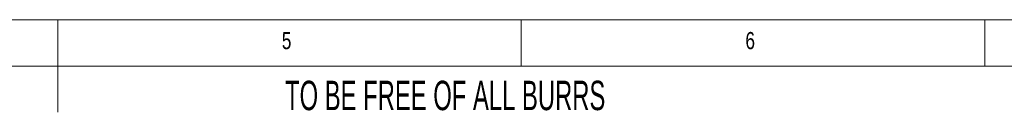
# Paper-space layout 'Sheet2' of a CAD drawing. Header units: millimetres. Extents: x 5 to 415, y 5 to 292.
# Tile 3 of 6: x 206 to 312, y 282 to 292. Entities that reach past the tile are written whole.
import ezdxf

# ---------------------------------------------------------------- set-up
doc = ezdxf.new("R2010")
doc.units = ezdxf.units.MM
doc.styles.add('SLDTEXTSTYLE0', font='TXT', dxfattribs={"width": 0.605})
doc.styles.add('SLDTEXTSTYLE1', font='TXT', dxfattribs={"width": 0.75})

psp = doc.layouts.new('Sheet2')

# ---------------------------------------------------------------- linework, layer by layer
at = {"color": 7, "linetype": 'Continuous', "lineweight": 0}
for p, q in [((415, 292), (5, 292)), ((210, 292), (210, 282)), ((260, 287), (260, 292)), ((310, 292), (310, 287)), ((410, 287), (10, 287))]:
    psp.add_line(p, q, dxfattribs=at)

# ---------------------------------------------------------------- texts
at = {"color": 7, "linetype": 'Continuous', "lineweight": 0, "attachment_point": 1}
for s, insert, char_height, style in [('5', (234.17, 290.67), 1.85, 'SLDTEXTSTYLE1'), ('6', (284.17, 290.67), 1.85, 'SLDTEXTSTYLE1'), ('TO BE FREE OF ALL BURRS', (234.52, 285.41), 3.175, 'SLDTEXTSTYLE0')]:
    psp.add_mtext(s, dxfattribs=dict(at, insert=insert, char_height=char_height, style=style))

doc.saveas('drawing.dxf')
